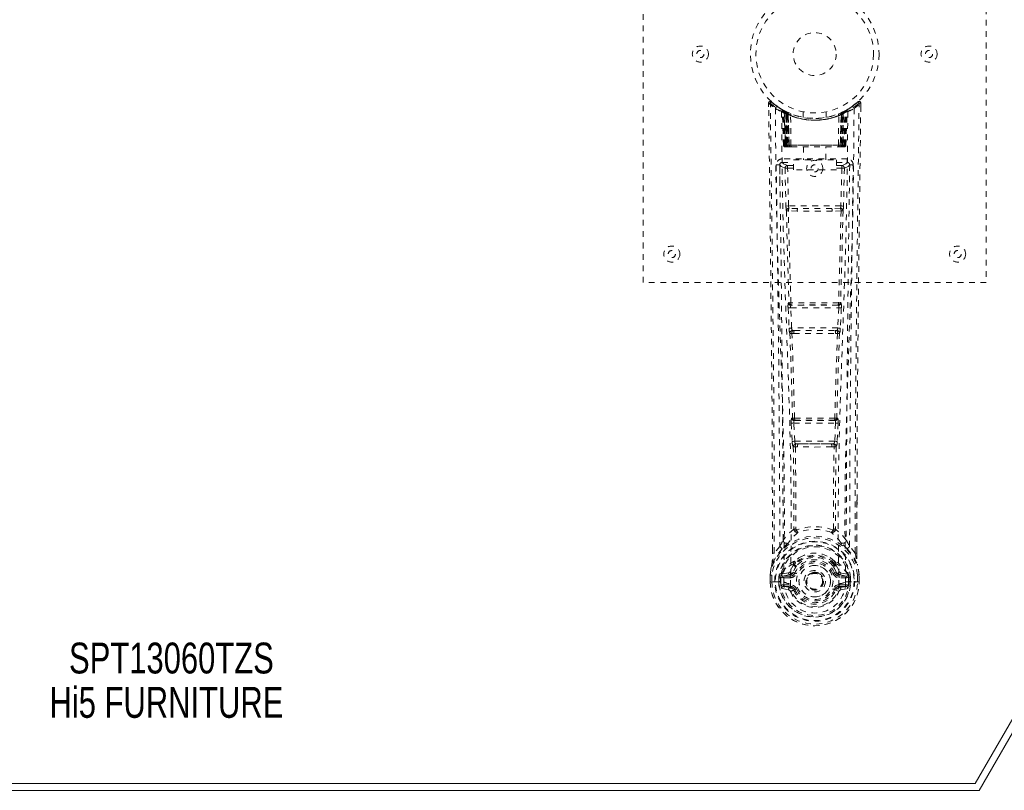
# Model space of a CAD drawing. Header units: inches. Extents: x 2.5 to 62, y 14.4 to 40.2.
# Tile 4 of 6: x 30.3 to 47.5, y 14.4 to 27.9. Entities that reach past the tile are written whole.
import ezdxf

# ---------------------------------------------------------------- set-up
doc = ezdxf.new("R2010")
doc.units = ezdxf.units.IN
doc.header["$MEASUREMENT"] = 0
doc.linetypes.add('SLD-Dashed', pattern=[0.075, 0.05, -0.025])
doc.linetypes.add('SLD-Solid', pattern=[0])
doc.layers.add('HI5-SYMBOLTEXT', color=5, linetype='SLD-Solid')
doc.styles.add('SLDTEXTSTYLE0', font='TXT', dxfattribs={"width": 0.75})

# ---------------------------------------------------------------- blocks, each defined once
blk = doc.blocks.new('SW_NOTE_0')
at = {"layer": 'HI5-SYMBOLTEXT', "color": 0, "char_height": 0.54, "attachment_point": 1, "style": 'SLDTEXTSTYLE0'}
for s, insert in [('SPT13060TZS', (0, 0.696)), ('Hi5 FURNITURE', (-0.342, -0.08))]:
    blk.add_mtext(s, dxfattribs=dict(at, insert=insert))

msp = doc.modelspace()

# ---------------------------------------------------------------- linework, layer by layer
at = {"color": 7, "linetype": 'SLD-Solid', "lineweight": 15}
for p, q in [((61.966, 40.181), (47.091, 14.416)), ((61.761, 40.063), (47.023, 14.535)), ((47.023, 14.535), (61.761, 40.063)), ((47.023, 14.535), (17.409, 14.535)), ((17.409, 14.535), (47.023, 14.535)), ((47.091, 14.416), (17.341, 14.416))]:
    msp.add_line(p, q, dxfattribs=at)
at = {"color": 7, "linetype": 'SLD-Dashed', "lineweight": 0}
for p, q in [((41.216, 23.299), (41.216, 31.299)), ((47.216, 31.299), (47.216, 23.299)), ((43.409, 26.44), (43.41, 26.373)), ((43.439, 26.44), (43.459, 26.462)), ((43.501, 26.427), (43.458, 26.461)), ((44.973, 26.461), (44.932, 26.427)), ((45.022, 26.44), (44.992, 26.44)), ((45.02, 26.376), (45.021, 26.44)), ((45.021, 26.373), (45.022, 26.44)), ((45.022, 26.373), (45.022, 26.44)), ((43.648, 26.325), (43.634, 26.333)), ((43.654, 26.32), (43.64, 26.328)), ((43.663, 26.3), (43.649, 26.308)), ((43.67, 25.702), (43.649, 26.308)), ((43.683, 25.702), (43.663, 26.3)), ((43.701, 26.296), (43.666, 26.314)), ((43.75, 26.254), (43.681, 26.289)), ((43.702, 25.702), (43.681, 26.289)), ((43.682, 26.293), (43.704, 25.699)), ((43.695, 26.299), (43.721, 26.285)), ((43.709, 26.259), (43.721, 26.285)), ((43.709, 26.259), (43.709, 25.702)), ((43.716, 26.256), (43.709, 26.259)), ((43.716, 26.256), (43.729, 26.282)), ((43.716, 25.702), (43.716, 26.256)), ((43.733, 26.28), (43.718, 26.287)), ((43.721, 26.285), (43.729, 26.282)), ((43.722, 26.253), (43.734, 26.279)), ((43.723, 25.702), (43.722, 26.253)), ((43.722, 26.253), (43.729, 26.25)), ((43.729, 26.25), (43.741, 26.276)), ((43.729, 26.25), (43.729, 25.702)), ((43.734, 26.279), (43.733, 26.28)), ((43.741, 26.244), (43.753, 26.271)), ((43.741, 26.244), (43.741, 25.702)), ((43.747, 26.241), (43.741, 26.244)), ((43.747, 26.241), (43.759, 26.268)), ((43.747, 25.702), (43.747, 26.241)), ((43.75, 26.254), (43.751, 26.253)), ((43.769, 25.702), (43.75, 26.254)), ((43.751, 26.253), (43.77, 25.702)), ((43.753, 26.271), (43.759, 26.268)), ((43.8, 25.702), (43.795, 26.224)), ((44.016, 26.288), (44.016, 26.191)), ((44.416, 26.191), (44.416, 26.288)), ((44.632, 25.702), (44.636, 26.224)), ((44.662, 25.702), (44.681, 26.253)), ((44.682, 26.254), (44.663, 25.702)), ((44.673, 26.268), (44.679, 26.271)), ((44.673, 26.268), (44.685, 26.241)), ((44.679, 26.271), (44.691, 26.244)), ((44.681, 26.253), (44.682, 26.254)), ((44.751, 26.289), (44.682, 26.254)), ((44.691, 26.244), (44.685, 26.241)), ((44.685, 26.241), (44.685, 25.702)), ((44.698, 26.279), (44.691, 26.276)), ((44.691, 26.276), (44.703, 26.25)), ((44.691, 25.702), (44.691, 26.244)), ((44.705, 26.283), (44.697, 26.279)), ((44.697, 26.279), (44.71, 26.253)), ((44.699, 26.28), (44.698, 26.279)), ((44.766, 26.314), (44.699, 26.28)), ((44.703, 26.282), (44.71, 26.285)), ((44.703, 26.25), (44.71, 26.253)), ((44.703, 25.702), (44.703, 26.25)), ((44.71, 26.253), (44.709, 25.702)), ((44.71, 26.285), (44.719, 26.29)), ((44.71, 26.285), (44.723, 26.259)), ((44.723, 26.259), (44.715, 26.256)), ((44.715, 26.256), (44.715, 25.702)), ((44.723, 25.702), (44.723, 26.259)), ((44.728, 25.699), (44.75, 26.293)), ((44.73, 25.702), (44.751, 26.289)), ((44.748, 25.702), (44.769, 26.3)), ((44.762, 25.702), (44.783, 26.308)), ((44.783, 26.308), (44.769, 26.3)), ((44.797, 26.333), (44.784, 26.325)), ((43.67, 25.702), (43.683, 25.702)), ((43.702, 25.702), (43.769, 25.702)), ((43.709, 25.702), (43.716, 25.702)), ((43.71, 25.674), (43.717, 25.674)), ((43.713, 25.674), (43.723, 25.674)), ((44.715, 25.702), (43.716, 25.702)), ((43.729, 25.702), (43.723, 25.702)), ((43.723, 25.674), (43.73, 25.674)), ((43.729, 25.702), (44.703, 25.702)), ((43.732, 25.674), (43.786, 25.674)), ((43.741, 25.702), (43.747, 25.702)), ((43.741, 25.674), (43.748, 25.674)), ((44.685, 25.702), (43.747, 25.702)), ((43.786, 25.674), (43.748, 25.674)), ((43.77, 25.702), (43.769, 25.702)), ((43.799, 25.674), (43.807, 25.674)), ((43.8, 25.702), (44.632, 25.702)), ((43.807, 25.674), (44.624, 25.674)), ((44.021, 25.674), (44.021, 25.451)), ((44.411, 25.451), (44.411, 25.674)), ((44.624, 25.674), (44.632, 25.674)), ((44.646, 25.674), (44.7, 25.674)), ((44.684, 25.674), (44.646, 25.674)), ((44.663, 25.702), (44.662, 25.702)), ((44.663, 25.702), (44.73, 25.702)), ((44.684, 25.674), (44.69, 25.674)), ((44.685, 25.702), (44.691, 25.702)), ((44.702, 25.674), (44.709, 25.674)), ((44.709, 25.702), (44.703, 25.702)), ((44.709, 25.674), (44.718, 25.674)), ((44.715, 25.702), (44.723, 25.702)), ((44.715, 25.674), (44.722, 25.674)), ((44.748, 25.702), (44.762, 25.702)), ((43.605, 25.367), (43.603, 25.358)), ((43.604, 25.356), (43.607, 25.069)), ((43.648, 25.465), (43.648, 25.404)), ((44.784, 25.465), (43.648, 25.465)), ((43.648, 25.404), (43.846, 25.404)), ((43.742, 25.347), (43.742, 25.302)), ((43.846, 25.347), (43.742, 25.347)), ((43.846, 25.271), (43.846, 25.451)), ((43.846, 25.451), (44.596, 25.451)), ((44.596, 25.451), (44.596, 25.271)), ((44.596, 25.404), (44.784, 25.404)), ((44.69, 25.347), (44.596, 25.347)), ((44.69, 25.347), (44.69, 25.302)), ((44.784, 25.404), (44.784, 25.465)), ((44.825, 25.069), (44.828, 25.356)), ((44.829, 25.358), (44.827, 25.367)), ((43.697, 25.301), (43.713, 24.64)), ((43.757, 24.641), (43.742, 25.302)), ((43.846, 25.302), (43.742, 25.302)), ((44.596, 25.271), (43.846, 25.271)), ((44.69, 25.302), (44.596, 25.302)), ((44.69, 25.302), (44.674, 24.641)), ((44.735, 25.301), (44.719, 24.64)), ((43.757, 24.641), (43.713, 24.64)), ((44.674, 24.641), (43.757, 24.641)), ((43.911, 24.549), (43.755, 24.556)), ((43.918, 24.598), (43.765, 24.6)), ((44.514, 24.598), (43.918, 24.598)), ((44.666, 24.6), (44.514, 24.598)), ((44.677, 24.556), (44.521, 24.549)), ((47.216, 23.299), (41.216, 23.299)), ((43.765, 22.949), (43.757, 22.946)), ((44.675, 22.946), (44.667, 22.949)), ((43.751, 22.856), (43.768, 22.504)), ((43.795, 22.858), (44.636, 22.858)), ((43.812, 22.506), (43.795, 22.858)), ((43.802, 22.903), (43.81, 22.907)), ((44.63, 22.903), (43.802, 22.903)), ((44.636, 22.858), (44.619, 22.506)), ((44.622, 22.907), (44.63, 22.903)), ((44.681, 22.856), (44.664, 22.504)), ((44.619, 22.506), (43.812, 22.506)), ((43.818, 22.41), (43.85, 22.409)), ((43.859, 22.461), (43.827, 22.461)), ((43.859, 22.461), (44.573, 22.461)), ((44.573, 22.461), (44.604, 22.461)), ((44.582, 22.409), (44.614, 22.41)), ((43.829, 20.933), (43.815, 20.928)), ((43.85, 20.841), (44.582, 20.841)), ((43.866, 20.523), (43.85, 20.841)), ((43.859, 20.886), (43.873, 20.89)), ((44.573, 20.886), (43.859, 20.886)), ((44.558, 20.89), (44.573, 20.886)), ((44.582, 20.841), (44.565, 20.523)), ((44.603, 20.933), (44.617, 20.928)), ((43.806, 20.838), (43.822, 20.521)), ((44.626, 20.838), (44.61, 20.521)), ((44.565, 20.523), (43.866, 20.523)), ((43.877, 20.426), (43.917, 20.425)), ((43.924, 20.478), (43.885, 20.479)), ((43.924, 20.478), (44.508, 20.478)), ((44.547, 20.479), (44.508, 20.478)), ((44.515, 20.425), (44.555, 20.426)), ((44.952, 19.491), (44.952, 18.567)), ((44.953, 18.566), (44.956, 19.49)), ((43.888, 18.985), (43.888, 18.985)), ((44.543, 18.985), (44.543, 18.985)), ((43.479, 18.566), (43.478, 18.619)), ((43.48, 18.62), (43.48, 18.567)), ((43.604, 18.683), (43.508, 18.568)), ((44.923, 18.568), (44.827, 18.683)), ((43.848, 18.381), (43.847, 18.362)), ((43.855, 18.41), (43.867, 18.427)), ((43.871, 18.375), (43.871, 18.357)), ((44.561, 18.357), (44.56, 18.375)), ((44.565, 18.427), (44.577, 18.41)), ((44.584, 18.381), (44.584, 18.362)), ((43.436, 18.185), (43.436, 18.181)), ((43.436, 18.065), (43.436, 18.181)), ((43.437, 18.181), (43.437, 18.064)), ((43.466, 18.181), (43.466, 18.067)), ((43.617, 18.137), (43.587, 18.139)), ((43.587, 18.139), (43.587, 18.139)), ((43.587, 18.067), (43.587, 18.139)), ((43.617, 18.138), (43.623, 18.157)), ((43.617, 18.137), (43.617, 18.068)), ((43.623, 18.157), (43.622, 18.146)), ((43.622, 18.146), (43.623, 18.068)), ((43.633, 18.188), (43.629, 18.183)), ((43.633, 18.188), (43.643, 18.199)), ((43.758, 18.22), (43.643, 18.199)), ((43.643, 18.199), (43.643, 18.199)), ((43.643, 18.199), (43.643, 18.199)), ((43.657, 18.166), (43.787, 18.19)), ((43.657, 18.166), (43.657, 18.136)), ((43.787, 18.166), (43.657, 18.166)), ((43.787, 18.136), (43.657, 18.136)), ((43.787, 18.19), (43.787, 18.166)), ((43.787, 18.136), (43.787, 18.166)), ((43.842, 18.231), (43.869, 18.22)), ((44.059, 18.075), (44.06, 18.09)), ((44.563, 18.22), (44.59, 18.231)), ((44.645, 18.19), (44.775, 18.166)), ((44.645, 18.19), (44.645, 18.166)), ((44.775, 18.166), (44.645, 18.166)), ((44.645, 18.136), (44.645, 18.166)), ((44.775, 18.136), (44.645, 18.136)), ((44.788, 18.199), (44.674, 18.22)), ((44.775, 18.136), (44.775, 18.166)), ((44.788, 18.199), (44.799, 18.188)), ((44.799, 18.188), (44.799, 18.188)), ((44.799, 18.188), (44.799, 18.188)), ((44.803, 18.183), (44.799, 18.188)), ((44.809, 18.157), (44.809, 18.146)), ((44.814, 18.138), (44.809, 18.157)), ((44.809, 18.146), (44.809, 18.068)), ((44.844, 18.139), (44.815, 18.137)), ((44.815, 18.068), (44.815, 18.137)), ((44.844, 18.139), (44.844, 18.068)), ((44.844, 18.139), (44.844, 18.139)), ((44.966, 18.067), (44.966, 18.181)), ((44.994, 18.064), (44.994, 18.181)), ((44.996, 18.181), (44.995, 18.185)), ((44.995, 18.065), (44.996, 18.181)), ((43.436, 18.065), (43.44, 18.065)), ((43.44, 18.065), (43.493, 18.065)), ((43.493, 18.065), (43.516, 18.066)), ((43.516, 18.066), (43.675, 18.066)), ((43.587, 18.067), (43.587, 18.067)), ((43.623, 18.068), (43.617, 18.068)), ((43.64, 17.947), (43.759, 17.924)), ((43.671, 18.014), (43.671, 17.984)), ((43.671, 18.014), (43.787, 18.014)), ((43.787, 17.963), (43.671, 17.984)), ((43.671, 17.984), (43.787, 17.984)), ((43.787, 18.014), (43.787, 17.984)), ((43.787, 17.963), (43.787, 17.984)), ((43.792, 18.028), (43.792, 18.03)), ((43.847, 17.92), (43.843, 17.927)), ((43.869, 17.929), (43.847, 17.92)), ((44.06, 18.066), (44.059, 18.075)), ((44.585, 17.92), (44.563, 17.929)), ((44.585, 17.92), (44.639, 17.897)), ((44.639, 18.03), (44.639, 18.028)), ((44.645, 18.014), (44.645, 17.984)), ((44.645, 18.014), (44.761, 18.014)), ((44.761, 17.984), (44.645, 17.963)), ((44.645, 17.963), (44.645, 17.984)), ((44.645, 17.984), (44.761, 17.984)), ((44.673, 17.924), (44.791, 17.947)), ((44.757, 18.066), (44.915, 18.066)), ((44.761, 17.984), (44.761, 18.014)), ((44.809, 18.068), (44.815, 18.068)), ((44.915, 18.066), (44.938, 18.065)), ((44.938, 18.065), (44.991, 18.065)), ((44.991, 18.065), (44.995, 18.065))]:
    msp.add_line(p, q, dxfattribs=at)
at = {"color": 7, "linetype": 'SLD-Dashed', "lineweight": 0, "flags": 128}
for points in [[(43.478, 18.619), (43.47, 21.189), (43.443, 23.814), (43.409, 26.44)], [(43.409, 26.44), (43.41, 26.439), (43.412, 26.44), (43.418, 26.44), (43.428, 26.44), (43.434, 26.44), (43.439, 26.44)], [(43.458, 26.46), (43.451, 26.464), (43.443, 26.466), (43.434, 26.467), (43.426, 26.465), (43.42, 26.462), (43.414, 26.457), (43.411, 26.45), (43.41, 26.442)], [(43.508, 18.568), (43.507, 20.031), (43.498, 21.505), (43.483, 22.952), (43.48, 23.2), (43.477, 23.458), (43.475, 23.673), (43.472, 23.902), (43.469, 24.152), (43.465, 24.423), (43.462, 24.641), (43.459, 24.904), (43.455, 25.228), (43.452, 25.438), (43.449, 25.696), (43.445, 25.959), (43.442, 26.207), (43.439, 26.44)], [(44.923, 18.568), (44.925, 20.033), (44.934, 21.505), (44.949, 22.952), (44.951, 23.173), (44.954, 23.403), (44.956, 23.606), (44.959, 23.805), (44.961, 24.021), (44.963, 24.171), (44.965, 24.328), (44.967, 24.484), (44.969, 24.601), (44.971, 24.741), (44.973, 24.904), (44.977, 25.236), (44.98, 25.44), (44.983, 25.695), (44.986, 25.956), (44.989, 26.205), (44.992, 26.44)], [(44.972, 26.462), (44.94, 26.434), (44.932, 26.428)], [(44.956, 19.49), (44.961, 21.189), (44.989, 23.814), (45.022, 26.373)], [(45.019, 26.44), (45.018, 26.447), (45.014, 26.455), (45.009, 26.462), (45.003, 26.466), (44.996, 26.469), (44.988, 26.47), (44.981, 26.468), (44.974, 26.464)], [(43.528, 26.346), (43.536, 25.299), (43.555, 24.254), (43.584, 23.212), (43.619, 22.174), (43.654, 21.14), (43.679, 20.111), (43.687, 19.086), (43.675, 18.066)], [(43.637, 26.291), (43.646, 25.246), (43.667, 24.203), (43.699, 23.163), (43.737, 22.127), (43.773, 21.096), (43.799, 20.07), (43.807, 19.048), (43.792, 18.031)], [(43.643, 26.325), (43.649, 26.314), (43.654, 26.3)], [(43.68, 26.297), (43.681, 26.291), (43.681, 26.289)], [(44.795, 26.291), (44.786, 25.246), (44.765, 24.203), (44.733, 23.164), (44.695, 22.128), (44.659, 21.097), (44.633, 20.07), (44.625, 19.048), (44.639, 18.031)], [(44.715, 26.256), (44.711, 26.266), (44.707, 26.274), (44.704, 26.28), (44.703, 26.282)], [(44.904, 26.346), (44.896, 25.299), (44.877, 24.254), (44.847, 23.212), (44.812, 22.174), (44.778, 21.14), (44.753, 20.111), (44.744, 19.086), (44.757, 18.066)], [(43.709, 25.702), (43.694, 25.702), (43.681, 25.702), (43.673, 25.702), (43.67, 25.702)], [(43.683, 25.702), (43.687, 25.702), (43.695, 25.702), (43.708, 25.702), (43.723, 25.702)], [(43.702, 25.703), (43.703, 25.696), (43.703, 25.694)], [(43.741, 25.702), (43.733, 25.702), (43.725, 25.702), (43.718, 25.702), (43.712, 25.702), (43.707, 25.702), (43.704, 25.702), (43.702, 25.702), (43.702, 25.702)], [(43.731, 25.674), (43.731, 25.674), (43.733, 25.674)], [(43.77, 25.702), (43.773, 25.702), (43.779, 25.702), (43.789, 25.702), (43.8, 25.702)], [(44.632, 25.702), (44.643, 25.702), (44.652, 25.702), (44.659, 25.702), (44.662, 25.702)], [(44.73, 25.702), (44.73, 25.702), (44.728, 25.702), (44.725, 25.702), (44.72, 25.702), (44.714, 25.702), (44.707, 25.702), (44.699, 25.702), (44.691, 25.702)], [(44.709, 25.702), (44.724, 25.702), (44.736, 25.702), (44.745, 25.702), (44.748, 25.702)], [(44.762, 25.702), (44.759, 25.702), (44.751, 25.702), (44.738, 25.702), (44.723, 25.702)], [(43.543, 25.358), (43.545, 25.222), (43.547, 25.05), (43.55, 24.841), (43.553, 24.596), (43.557, 24.347), (43.559, 24.128), (43.561, 23.974), (43.563, 23.836), (43.565, 23.715), (43.567, 23.56), (43.569, 23.397), (43.571, 23.24), (43.581, 22.427), (43.589, 21.609), (43.597, 20.636), (43.603, 19.647), (43.604, 18.683)], [(43.603, 25.358), (43.628, 25.33), (43.697, 25.301)], [(43.742, 25.347), (43.672, 25.376), (43.648, 25.404)], [(44.784, 25.404), (44.759, 25.376), (44.69, 25.347)], [(44.735, 25.301), (44.804, 25.33), (44.829, 25.358)], [(44.827, 18.683), (44.828, 19.203), (44.829, 19.736), (44.832, 20.282), (44.835, 20.796), (44.84, 21.326), (44.845, 21.878), (44.85, 22.367), (44.853, 22.625), (44.857, 22.897), (44.86, 23.186), (44.864, 23.49), (44.868, 23.765), (44.871, 24.006), (44.873, 24.197), (44.876, 24.412), (44.879, 24.653), (44.882, 24.879), (44.885, 25.071), (44.887, 25.231), (44.889, 25.358)], [(43.742, 25.302), (43.726, 25.302), (43.712, 25.302), (43.702, 25.301), (43.697, 25.301)], [(44.735, 25.301), (44.73, 25.301), (44.72, 25.302), (44.706, 25.302), (44.69, 25.302)], [(44.719, 24.64), (44.714, 24.64), (44.704, 24.64), (44.69, 24.641), (44.674, 24.641)], [(43.721, 24.558), (43.741, 23.753), (43.765, 22.949)], [(43.799, 22.946), (43.775, 23.75), (43.755, 24.556)], [(44.521, 24.549), (44.216, 24.549), (43.911, 24.549)], [(44.514, 24.598), (44.216, 24.598), (43.918, 24.598)], [(44.677, 24.556), (44.657, 23.75), (44.632, 22.946)], [(44.711, 24.558), (44.691, 23.753), (44.667, 22.949)], [(43.795, 22.858), (43.78, 22.858), (43.766, 22.857), (43.755, 22.857), (43.751, 22.856)], [(44.681, 22.856), (44.676, 22.857), (44.666, 22.857), (44.652, 22.858), (44.636, 22.858)], [(43.812, 22.506), (43.797, 22.505), (43.783, 22.504), (43.772, 22.504), (43.768, 22.504)], [(43.768, 22.504), (43.77, 22.472), (43.77, 22.469)], [(43.783, 22.414), (43.807, 21.672), (43.829, 20.933)], [(43.865, 20.927), (43.843, 21.667), (43.818, 22.41)], [(44.614, 22.41), (44.589, 21.667), (44.567, 20.927)], [(44.649, 22.414), (44.624, 21.672), (44.603, 20.933)], [(44.664, 22.504), (44.659, 22.504), (44.649, 22.504), (44.635, 22.505), (44.619, 22.506)], [(44.664, 22.504), (44.662, 22.472), (44.661, 22.469)], [(43.85, 20.841), (43.835, 20.84), (43.821, 20.839), (43.811, 20.839), (43.806, 20.838)], [(43.85, 20.841), (43.849, 20.849), (43.849, 20.858), (43.85, 20.865), (43.851, 20.872), (43.854, 20.882), (43.859, 20.886)], [(44.573, 20.886), (44.577, 20.882), (44.581, 20.872), (44.582, 20.865), (44.582, 20.858), (44.582, 20.849), (44.582, 20.841)], [(44.626, 20.838), (44.621, 20.839), (44.611, 20.839), (44.597, 20.84), (44.582, 20.841)], [(43.866, 20.523), (43.851, 20.523), (43.837, 20.522), (43.827, 20.521), (43.822, 20.521)], [(44.547, 20.479), (44.548, 20.479), (44.55, 20.48), (44.553, 20.484), (44.558, 20.493), (44.563, 20.507), (44.565, 20.523)], [(44.61, 20.521), (44.605, 20.521), (44.594, 20.522), (44.58, 20.523), (44.565, 20.523)], [(43.841, 20.432), (43.851, 19.711), (43.853, 18.993)], [(43.877, 20.426), (43.887, 19.704), (43.888, 18.985)], [(44.515, 20.425), (44.216, 20.423), (43.917, 20.425)], [(44.508, 20.478), (44.216, 20.477), (43.924, 20.478)], [(44.543, 18.985), (44.544, 19.704), (44.555, 20.426)], [(44.591, 20.432), (44.58, 19.711), (44.579, 18.993)], [(43.85, 18.985), (43.75, 18.897), (43.664, 18.796)], [(43.85, 18.985), (43.852, 18.974), (43.857, 18.966), (43.863, 18.959), (43.87, 18.956), (43.879, 18.956), (43.886, 18.959), (43.893, 18.965), (43.898, 18.974)], [(44.533, 18.974), (44.538, 18.965), (44.545, 18.959), (44.553, 18.956), (44.561, 18.956), (44.569, 18.959), (44.575, 18.966), (44.579, 18.974), (44.581, 18.985)], [(44.768, 18.796), (44.682, 18.897), (44.581, 18.985)], [(43.647, 18.644), (43.546, 18.52), (43.467, 18.366)], [(43.757, 18.747), (43.751, 18.741), (43.742, 18.732)], [(44.69, 18.732), (44.681, 18.741), (44.675, 18.747)], [(44.785, 18.644), (44.886, 18.52), (44.965, 18.366)], [(43.508, 18.568), (43.502, 18.568), (43.496, 18.567), (43.49, 18.567), (43.485, 18.567), (43.482, 18.567), (43.479, 18.566), (43.478, 18.566), (43.479, 18.566)], [(43.998, 18.514), (43.941, 18.485), (43.867, 18.427)], [(44.565, 18.427), (44.491, 18.485), (44.433, 18.514)], [(44.953, 18.566), (44.953, 18.566), (44.953, 18.566), (44.95, 18.567), (44.946, 18.567), (44.941, 18.567), (44.935, 18.567), (44.929, 18.568), (44.923, 18.568)], [(43.467, 18.366), (43.45, 18.286), (43.436, 18.185)], [(43.436, 18.181), (43.449, 18.278), (43.465, 18.355)], [(43.467, 18.366), (43.465, 18.36), (43.465, 18.355)], [(43.847, 18.362), (43.815, 18.31), (43.785, 18.242)], [(43.899, 18.344), (43.87, 18.295), (43.842, 18.231)], [(44.59, 18.231), (44.562, 18.295), (44.532, 18.344)], [(44.584, 18.362), (44.617, 18.31), (44.647, 18.242)], [(44.967, 18.355), (44.967, 18.36), (44.965, 18.366)], [(44.995, 18.185), (44.984, 18.275), (44.965, 18.366)], [(44.996, 18.181), (44.983, 18.278), (44.967, 18.355)], [(43.436, 18.185), (43.437, 18.185), (43.439, 18.185), (43.442, 18.185), (43.446, 18.184), (43.45, 18.183), (43.455, 18.183), (43.46, 18.182), (43.466, 18.181)], [(43.436, 18.181), (43.436, 18.181), (43.437, 18.181), (43.439, 18.181), (43.443, 18.181), (43.448, 18.181), (43.453, 18.181), (43.46, 18.181), (43.466, 18.181)], [(43.617, 18.137), (43.617, 18.137), (43.617, 18.138)], [(43.657, 18.136), (43.639, 18.138), (43.622, 18.146)], [(43.785, 18.242), (43.772, 18.225), (43.758, 18.22)], [(43.897, 18.208), (43.892, 18.211), (43.886, 18.213), (43.882, 18.215), (43.878, 18.217), (43.874, 18.218), (43.872, 18.219), (43.87, 18.22), (43.869, 18.22)], [(44.535, 18.208), (44.54, 18.211), (44.545, 18.213), (44.55, 18.215), (44.554, 18.217), (44.558, 18.218), (44.56, 18.219), (44.562, 18.22), (44.563, 18.22)], [(44.647, 18.242), (44.66, 18.225), (44.674, 18.22)], [(44.809, 18.146), (44.793, 18.138), (44.775, 18.136)], [(44.814, 18.138), (44.815, 18.137), (44.815, 18.137)], [(44.995, 18.185), (44.994, 18.185), (44.992, 18.185), (44.99, 18.185), (44.986, 18.184), (44.982, 18.183), (44.977, 18.183), (44.971, 18.182), (44.966, 18.181)], [(44.966, 18.181), (44.972, 18.181), (44.978, 18.181), (44.984, 18.181), (44.989, 18.181), (44.992, 18.181), (44.995, 18.181), (44.996, 18.181), (44.996, 18.181)], [(43.466, 18.067), (43.46, 18.067), (43.453, 18.067), (43.448, 18.066), (43.443, 18.066), (43.439, 18.066), (43.437, 18.065), (43.436, 18.065), (43.436, 18.065)], [(43.617, 18.068), (43.614, 18.068), (43.607, 18.068), (43.598, 18.068), (43.587, 18.067)], [(43.628, 17.996), (43.647, 18.009), (43.671, 18.014)], [(44.639, 18.028), (44.633, 17.951), (44.61, 17.877), (44.571, 17.808), (44.518, 17.748), (44.452, 17.699), (44.379, 17.664), (44.299, 17.642), (44.216, 17.634), (44.133, 17.642), (44.053, 17.664), (43.979, 17.699), (43.914, 17.748), (43.861, 17.808), (43.821, 17.877), (43.798, 17.951), (43.792, 18.028)], [(43.897, 17.941), (43.892, 17.938), (43.886, 17.936), (43.882, 17.934), (43.878, 17.933), (43.874, 17.931), (43.872, 17.93), (43.87, 17.929), (43.869, 17.929)], [(44.535, 17.941), (44.54, 17.938), (44.545, 17.936), (44.55, 17.934), (44.554, 17.933), (44.558, 17.931), (44.56, 17.93), (44.562, 17.929), (44.563, 17.929)], [(44.594, 17.936), (44.589, 17.928), (44.585, 17.92)], [(44.645, 17.963), (44.608, 17.949), (44.594, 17.936)], [(44.761, 18.014), (44.784, 18.009), (44.804, 17.996)], [(44.995, 18.065), (44.996, 18.065), (44.995, 18.065), (44.992, 18.066), (44.989, 18.066), (44.984, 18.066), (44.978, 18.066), (44.972, 18.067), (44.966, 18.067)]]:
    msp.add_lwpolyline(points, dxfattribs=at)
at = {"color": 7, "linetype": 'SLD-Dashed', "lineweight": 0}
for centre, radius in [((44.216, 27.299), 1.125), ((44.216, 27.299), 1.03), ((44.216, 27.299), 0.376), ((42.216, 27.299), 0.141), ((46.216, 27.299), 0.141), ((42.216, 27.299), 0.0625), ((46.216, 27.299), 0.0625), ((44.216, 25.299), 0.141), ((44.216, 25.299), 0.0625), ((41.716, 23.799), 0.141), ((41.716, 23.799), 0.0625), ((46.716, 23.799), 0.141), ((46.716, 23.799), 0.0625), ((44.216, 18.075), 0.7), ((44.216, 18.075), 0.69), ((44.216, 18.075), 0.623), ((44.216, 18.075), 0.32), ((44.216, 18.075), 0.275), ((44.216, 18.075), 0.188), ((44.216, 18.075), 0.156), ((44.216, 18.075), 0.142), ((44.216, 18.075), 0.14), ((44.216, 18.075), 0.138)]:
    msp.add_circle(centre, radius, dxfattribs=at)
for centre, radius, start, end in [((43.439, 26.44), 0.03, 47.8635, 180.7195), ((44.218, 27.344), 1.213, 228.1751, 235.3212), ((44.216, 27.299), 1.158, 227.8706, 312.1289), ((44.213, 27.295), 1.124, 227.9076, 235.3626), ((43.558, 26.346), 0.03, 55.9346, 179.8291), ((44.216, 27.298), 1.127, 235.3502, 240.4898), ((44.216, 27.299), 1.128, 299.5112, 304.648), ((44.22, 27.293), 1.12, 304.629, 312.0868), ((44.874, 26.346), 0.03, 0.1678, 124.0697), ((44.216, 27.34), 1.209, 304.6686, 311.8408), ((44.992, 26.44), 0.03, 359.2793, 132.1367), ((44.922, 26.397), 0.0827, 31.7926, 52.6616), ((44.204, 27.538), 1.37, 240.4508, 245.5687), ((43.619, 26.307), 0.03, 1.9848, 58.9534), ((44.214, 27.296), 1.125, 238.9579, 239.8426), ((43.599, 26.27), 0.0714, 31.6379, 58.926), ((43.678, 26.278), 0.0429, 114.1676, 163.0246), ((44.216, 27.33), 1.19, 240.8884, 299.1116), ((43.633, 26.299), 0.0299, 1.9065, 59.7249), ((44.216, 27.299), 1.128, 239.7409, 244.7244), ((44.226, 27.32), 1.153, 239.9605, 244.0334), ((44.197, 26.922), 0.824, 228.2679, 233.6285), ((44.216, 27.299), 1.128, 240.489, 299.511), ((44.194, 26.914), 0.812, 229.1412, 234.4992), ((43.651, 26.288), 0.03, 16.8956, 61.2664), ((43.651, 26.288), 0.0299, 1.8008, 60.7744), ((44.215, 27.297), 1.126, 240.8012, 245.7388), ((44.198, 26.914), 0.812, 230.4035, 235.6644), ((44.216, 27.297), 1.155, 244.3786, 295.6214), ((44.216, 27.297), 1.155, 245.0796, 294.9204), ((43.72, 26.253), 0.0297, 1.482, 64.5207), ((43.721, 26.253), 0.0297, 1.4769, 64.5698), ((44.216, 27.297), 1.155, 246.0603, 293.9397), ((44.172, 26.85), 0.73, 234.7864, 238.9961), ((43.766, 26.242), 0.0346, 328.983, 15.1429), ((44.216, 27.262), 1.12, 247.9468, 292.0532), ((44.666, 26.242), 0.0345, 164.8471, 211.0219), ((44.261, 26.849), 0.729, 301.0008, 305.2165), ((44.214, 27.303), 1.133, 294.2751, 299.1843), ((44.711, 26.253), 0.0297, 115.4309, 178.5187), ((44.712, 26.253), 0.0297, 115.4794, 178.5179), ((44.237, 26.91), 0.805, 304.3159, 309.6172), ((44.24, 26.911), 0.809, 305.4893, 310.8692), ((44.766, 26.157), 0.138, 89.4166, 113.4596), ((44.234, 26.923), 0.824, 306.3718, 311.7306), ((44.78, 26.288), 0.0299, 119.2262, 178.1947), ((44.779, 26.29), 0.0273, 117.6537, 182.2972), ((44.229, 27.275), 1.1, 298.634, 300.2632), ((44.799, 26.299), 0.0299, 120.2723, 178.0962), ((44.754, 26.278), 0.0429, 16.975, 65.8325), ((44.813, 26.307), 0.03, 121.0413, 178.0205), ((44.228, 27.538), 1.37, 294.4308, 299.5493), ((43.7, 25.704), 0.03, 181.9967, 269.9946), ((43.731, 25.746), 0.0742, 215.9468, 253.2621), ((43.713, 25.704), 0.03, 181.9701, 269.9697), ((43.728, 25.841), 0.166, 259.5998, 268.3397), ((43.732, 25.704), 0.03, 181.9326, 269.9376), ((44.129, 25.695), 0.413, 179.0129, 183.0348), ((44.312, 25.696), 0.589, 179.4009, 182.028), ((44.156, 25.695), 0.427, 179.0481, 182.9346), ((44.186, 25.695), 0.445, 179.0897, 182.8187), ((44.195, 25.695), 0.448, 179.094, 182.8005), ((43.799, 25.703), 0.0299, 181.7965, 269.8125), ((43.8, 25.703), 0.0299, 181.7975, 269.8138), ((43.835, 25.696), 0.0354, 169.2764, 219.2019), ((44.596, 25.696), 0.0369, 321.8555, 9.6662), ((44.632, 25.703), 0.0299, 270.1862, 358.2048), ((44.633, 25.703), 0.0299, 270.1862, 358.2025), ((44.241, 25.695), 0.444, 357.1775, 0.9141), ((44.695, 25.709), 0.0356, 262.0673, 350.2938), ((44.247, 25.695), 0.444, 357.1775, 0.914), ((44.7, 25.704), 0.03, 270.0615, 358.0683), ((44.277, 25.695), 0.426, 357.0594, 0.9579), ((44.127, 25.696), 0.583, 357.9573, 0.6138), ((44.704, 25.839), 0.163, 271.7052, 280.6255), ((44.301, 25.695), 0.415, 356.9753, 0.977), ((44.718, 25.704), 0.03, 270.029, 358.0312), ((44.701, 25.746), 0.0742, 286.7379, 324.0532), ((44.732, 25.704), 0.03, 270.0041, 358.0069), ((43.648, 25.36), 0.105, 90.0056, 180.7366), ((43.579, 23.761), 1.598, 89.1327, 91.2845), ((-455.877, 17.478), 499.542, 0.1512, 0.90393), ((43.647, 25.362), 0.0423, 88.038, 173.4318), ((43.742, 25.302), 0.0451, 90.4307, 180.9014), ((44.69, 25.302), 0.0451, 359.0358, 89.5697), ((544.286, 17.478), 499.52, 179.09605, 179.84882), ((44.784, 25.36), 0.105, 359.2623, 89.9954), ((44.785, 25.362), 0.0423, 6.5693, 91.9624), ((44.853, 23.761), 1.597, 88.7155, 90.8678), ((44.114, 24.64), 0.401, 180.0762, 191.8385), ((43.863, 24.64), 0.105, 179.633, 202.4706), ((44.569, 24.64), 0.105, 337.5237, 0.3727), ((44.318, 24.64), 0.401, 348.1469, 359.922), ((43.767, 24.555), 0.0456, 91.7546, 175.8251), ((43.747, 24.696), 0.141, 259.4665, 273.0574), ((43.864, 24.553), 0.109, 154.2114, 178.3454), ((43.999, 24.561), 0.0888, 155.6043, 187.6378), ((44.433, 24.561), 0.0889, 352.3666, 24.3914), ((44.567, 24.552), 0.111, 1.7837, 25.6624), ((44.665, 24.555), 0.0456, 4.1742, 88.2463), ((44.685, 24.695), 0.139, 266.8582, 280.6181), ((43.957, 22.887), 0.209, 163.508, 188.4122), ((43.802, 22.948), 0.0451, 182.9193, 269.4062), ((43.81, 22.952), 0.0451, 182.9885, 269.3795), ((43.792, 23.036), 0.091, 253.0005, 274.8401), ((44.216, -13.701), 36.649, 89.3489, 90.651), ((43.854, 22.939), 0.055, 173.16, 216.3323), ((44.216, -9.908), 32.817, 89.2909, 90.7091), ((44.622, 22.952), 0.0451, 270.6207, 357.0129), ((44.578, 22.939), 0.0546, 323.5219, 6.9858), ((44.63, 22.948), 0.0451, 270.5947, 357.0798), ((44.64, 23.036), 0.0908, 265.1453, 287.028), ((44.475, 22.887), 0.209, 351.5848, 16.4936), ((43.85, 22.874), 0.0563, 148.2386, 195.7372), ((44.582, 22.874), 0.0564, 344.2684, 31.7559), ((43.906, 22.471), 0.136, 180.715, 204.7127), ((43.828, 22.416), 0.0455, 91.2526, 181.826), ((43.81, 22.493), 0.0837, 251.1206, 275.2104), ((43.88, 22.504), 0.068, 178.3628, 218.9035), ((43.904, 22.42), 0.0867, 151.6235, 186.5751), ((43.93, 22.422), 0.0814, 151.3096, 188.7516), ((44.216, 55.198), 32.79, 269.3606, 270.6393), ((44.216, 55.817), 33.358, 269.3871, 270.6129), ((44.501, 22.422), 0.0814, 351.244, 28.6898), ((44.551, 22.504), 0.068, 321.1081, 1.63), ((44.605, 22.419), 0.0424, 40.4433, 90.4197), ((44.528, 22.42), 0.0869, 353.4615, 28.3407), ((44.622, 22.494), 0.0843, 264.8715, 288.7973), ((44.604, 22.416), 0.0448, 357.9355, 42.9079), ((44.525, 22.471), 0.136, 335.336, 359.2486), ((43.966, 20.867), 0.163, 158.1272, 190.2203), ((43.86, 20.931), 0.0451, 183.2301, 269.1366), ((43.874, 20.935), 0.0451, 183.3942, 269.1021), ((43.858, 21.002), 0.075, 247.0755, 274.8896), ((43.922, 20.921), 0.0578, 174.2236, 212.3446), ((44.216, -16.434), 37.363, 89.4615, 90.5383), ((44.216, -11.699), 32.591, 89.398, 90.602), ((44.558, 20.935), 0.0451, 270.8957, 356.608), ((44.51, 20.921), 0.0574, 327.5003, 5.9279), ((44.573, 21.002), 0.0749, 265.0966, 292.9466), ((44.572, 20.931), 0.0451, 270.8602, 356.773), ((44.466, 20.867), 0.163, 349.7789, 21.8737), ((44.003, 20.512), 0.181, 177.2178, 206.4677), ((43.924, 20.521), 0.0575, 177.8226, 227.5882), ((44.429, 20.512), 0.181, 333.5368, 2.7744), ((43.887, 20.433), 0.0457, 91.8521, 181.7304), ((43.871, 20.498), 0.073, 245.7463, 274.5975), ((43.98, 20.437), 0.104, 155.9655, 186.1417), ((44.016, 20.438), 0.101, 156.5281, 187.7634), ((44.415, 20.438), 0.101, 352.2348, 23.4736), ((44.545, 20.433), 0.0457, 358.2702, 88.1474), ((44.452, 20.437), 0.104, 353.8615, 24.0312), ((44.561, 20.499), 0.0735, 265.5131, 294.1476), ((43.839, 18.992), 0.0134, 326.0992, 3.2812), ((43.911, 18.989), 0.0608, 184.0456, 286.2237), ((43.885, 19.056), 0.0708, 242.7139, 272.716), ((43.901, 18.987), 0.0128, 186.6469, 257.658), ((44.216, 18.062), 0.966, 70.8187, 109.182), ((43.97, 18.991), 0.0738, 193.2425, 235.0193), ((44.216, 18.137), 0.844, 70.0604, 109.9395), ((44.521, 18.989), 0.0608, 253.7766, 355.9541), ((44.462, 18.991), 0.0738, 304.9816, 346.7567), ((44.531, 18.987), 0.0128, 282.3274, 353.378), ((44.547, 19.056), 0.0709, 267.2867, 297.2765), ((44.592, 18.992), 0.0133, 176.7944, 213.9514), ((44.216, 18.075), 0.787, 8.0937, 171.9063), ((44.216, 18.075), 0.758, 8.0937, 171.9063), ((38.891, 21.224), 5.355, 331.6666, 333.0323), ((43.724, 18.799), 0.0608, 182.5698, 302.0035), ((44.488, 18.235), 0.893, 128.8528, 145.0107), ((43.944, 18.235), 0.893, 34.9892, 51.1473), ((44.707, 18.799), 0.0608, 238.0021, 357.4264), ((49.553, 21.231), 5.369, 206.9691, 208.3311), ((44.216, 18.075), 0.632, 5.8273, 174.1727), ((43.938, 19.001), 0.461, 223.6634, 230.826), ((44.216, 18.075), 0.602, 6.0327, 173.9673), ((45.197, 17.066), 2.212, 131.1322, 134.4925), ((43.235, 17.066), 2.212, 45.5075, 48.8678), ((44.494, 19.001), 0.461, 309.1747, 316.3348), ((42.292, 18.536), 1.187, 351.2116, 1.4272), ((39.995, 19.184), 3.567, 346.7472, 350.0571), ((44.216, 18.075), 0.376, 22.774, 157.226), ((44.216, 18.063), 0.453, 40.4509, 139.5491), ((44.216, 18.035), 0.494, 47.4887, 132.5114), ((44.216, 18.081), 0.411, 39.7064, 140.2936), ((44.216, 18.094), 0.473, 62.6135, 117.3866), ((48.439, 19.184), 3.569, 189.9436, 193.2521), ((46.14, 18.536), 1.187, 178.5727, 188.7891), ((44.08, 17.984), 0.492, 115.7074, 155.4806), ((44.024, 17.977), 0.441, 113.5935, 149.7438), ((43.878, 18.366), 0.0305, 185.7194, 315.4476), ((43.87, 18.403), 0.0459, 241.1375, 271.6907), ((43.892, 18.385), 0.0448, 146.216, 184.9402), ((43.87, 18.421), 0.046, 241.1929, 271.7052), ((43.906, 18.43), 0.0396, 185.1731, 232.877), ((43.904, 18.374), 0.033, 131.6195, 178.1164), ((43.898, 18.379), 0.0347, 219.3983, 272.7325), ((44.216, 18.075), 0.346, 22.774, 157.226), ((44.216, 18.075), 0.275, 89.9999, 270.0001), ((44.216, 18.075), 0.275, 270, 90), ((44.554, 18.366), 0.0305, 224.5497, 354.2826), ((44.534, 18.379), 0.0347, 267.2643, 320.6049), ((44.526, 18.43), 0.0396, 307.1196, 354.8256), ((44.528, 18.374), 0.033, 1.8761, 48.3869), ((44.562, 18.421), 0.046, 268.2971, 298.8034), ((44.562, 18.403), 0.0459, 268.3091, 298.8614), ((44.346, 17.978), 0.499, 24.889, 63.9931), ((44.539, 18.385), 0.0448, 355.0853, 33.9462), ((44.408, 17.977), 0.441, 30.2268, 66.427), ((43.738, 18.143), 0.116, 159.6293, 173.1116), ((43.657, 18.196), 0.0306, 205.4268, 270.9272), ((43.788, 18.22), 0.0299, 181.17, 268.9526), ((43.816, 18.248), 0.031, 190.1794, 328.3482), ((43.782, 18.255), 0.0649, 274.9208, 338.6821), ((43.787, 18.255), 0.089, 270, 337.226), ((43.787, 18.255), 0.119, 269.9993, 337.2262), ((44.216, 18.075), 0.156, 65.2931, 110.0155), ((44.645, 18.255), 0.119, 202.7732, 270.0007), ((44.645, 18.255), 0.089, 202.774, 270), ((44.616, 18.248), 0.031, 211.5713, 349.9018), ((44.65, 18.255), 0.0649, 201.3178, 265.0781), ((44.644, 18.22), 0.0299, 271.0982, 358.7769), ((44.775, 18.196), 0.0306, 269.073, 334.5709), ((44.723, 18.15), 0.0865, 4.5818, 22.6773), ((44.966, 18.181), 0.03, 0.0028, 5.051), ((44.216, 18.075), 0.78, 180, 359.3038), ((44.216, 18.075), 0.78, 180.7166, 359.2834), ((44.216, 18.075), 0.75, 180.5685, 359.4315), ((44.216, 18.075), 0.629, 180.6527, 359.3473), ((44.216, 18.075), 0.599, 180.6527, 359.3473), ((44.216, 18.075), 0.593, 180.6711, 187.6091), ((43.832, 18.023), 0.206, 187.6621, 201.6569), ((43.67, 17.954), 0.0299, 88.047, 192.109), ((44.216, 18.059), 0.541, 179.3502, 0.6498), ((43.798, 18.263), 0.233, 238.0387, 268.5926), ((43.788, 17.933), 0.0301, 91.4257, 197.6488), ((43.75, 17.879), 0.0454, 22.4868, 78.6902), ((43.787, 17.895), 0.119, 22.7741, 89.9999), ((43.787, 17.895), 0.089, 22.774, 90), ((43.781, 17.892), 0.0715, 29.6331, 85.2052), ((43.247, 19.272), 1.48, 291.6256, 293.9228), ((44.216, 18.075), 0.4, 202.774, 337.226), ((44.216, 18.075), 0.376, 202.774, 337.226), ((44.216, 18.075), 0.346, 202.774, 337.226), ((44.645, 17.895), 0.119, 90.0001, 157.2265), ((44.645, 17.895), 0.089, 90, 157.226), ((44.638, 18.252), 0.221, 270.3092, 302.5194), ((44.681, 17.879), 0.0453, 101.2437, 157.5813), ((44.644, 17.933), 0.0301, 342.3489, 88.5765), ((44.762, 17.954), 0.0299, 347.8939, 91.9502), ((44.6, 18.023), 0.206, 338.3463, 352.3373), ((44.216, 18.075), 0.593, 352.3909, 359.3289), ((44.818, 17.019), 1.049, 88.5385, 90.1572), ((44.216, 18.075), 0.459, 202.774, 337.226)]:
    msp.add_arc(centre, radius, start, end, dxfattribs=at)

# ---------------------------------------------------------------- block references
at = {"layer": 'HI5-SYMBOLTEXT', "color": 5}
msp.add_blockref('SW_NOTE_0', (31.172, 16.305), dxfattribs=at)

doc.saveas('drawing.dxf')
